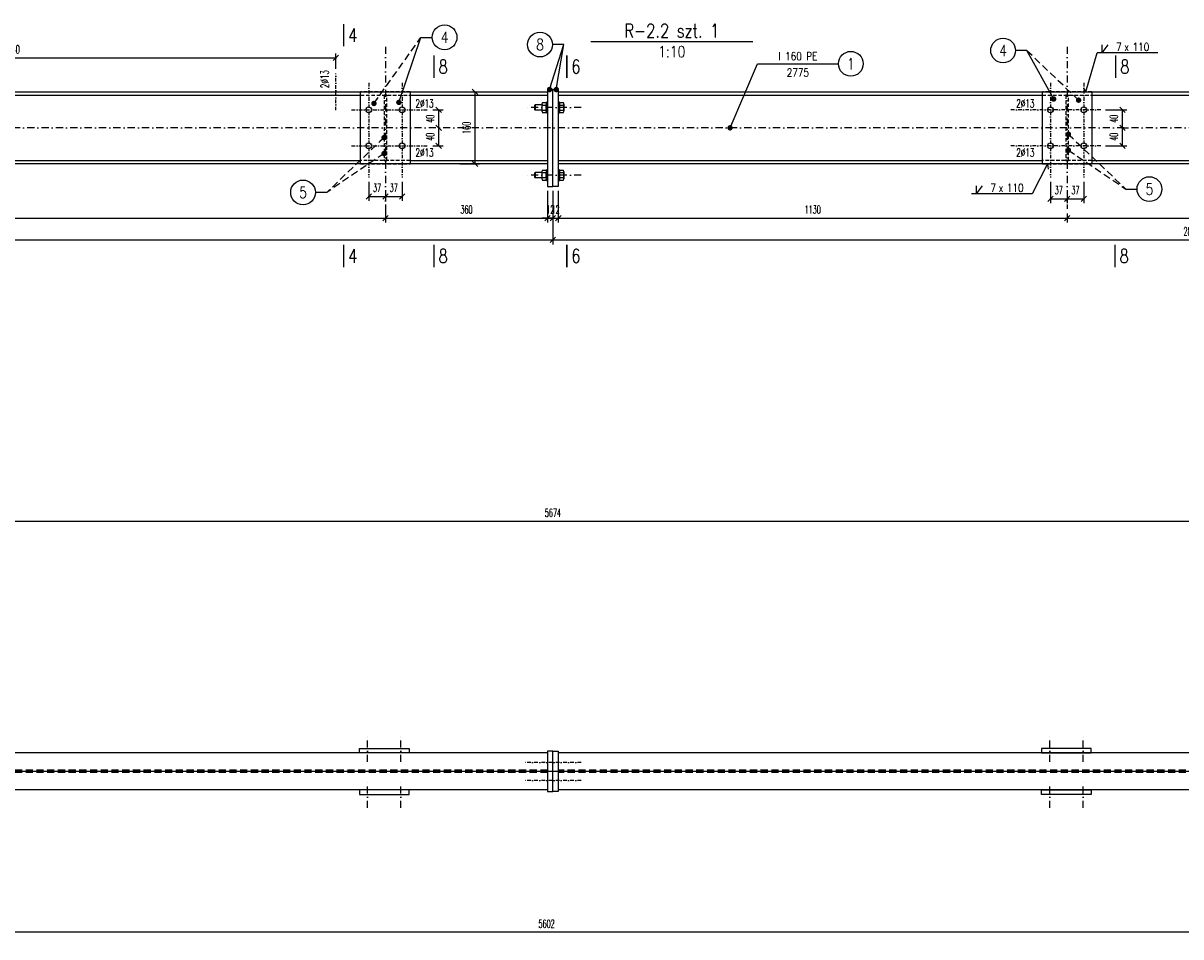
# Model space of a CAD drawing. Header units: millimetres. Extents: x -228255 to 14536, y -140109 to 119945.
# Tile 32 of 123: x -191910 to -189339, y 58264 to 60292. Entities that reach past the tile are written whole.
import ezdxf
from ezdxf.enums import TextEntityAlignment as Align

# ---------------------------------------------------------------- set-up
doc = ezdxf.new("R2010")
doc.units = ezdxf.units.MM
doc.header["$LTSCALE"] = 2.5
for name, pattern in [('DASHDOT', [25.4, 12.7, -6.35, 0, -6.35]), ('DASHDOT2', [12.7, 6.35, -3.175, 0, -3.175]), ('DASHED', [19.05, 12.7, -6.35]), ('DASHED2', [9.525, 6.35, -3.175])]:
    doc.linetypes.add(name, pattern=pattern)
for name, color, linetype in [('Gruba', 6, 'Continuous'), ('Laczniki', 30, 'Continuous'), ('Opisy_stal', 7, 'Continuous'), ('Osie', 134, 'DASHDOT'), ('Osie_laczniki', 157, 'DASHDOT2'), ('stal', 4, 'Continuous'), ('Stal_nw', 181, 'DASHED2'), ('Tekst', 31, 'Continuous'), ('Wymiary', 86, 'Continuous')]:
    doc.layers.add(name, color=color, linetype=linetype)
doc.styles.get("Standard").update_dxf_attribs({"font": 'romans.shx', "width": 0.65})
doc.styles.add('style1', font='romand.shx', dxfattribs={"width": 0.8})
doc.styles.add('style3', font='romans.shx', dxfattribs={"width": 0.5})
doc.dimstyles.new('Skala_10', dxfattribs={"dimtxt": 18, "dimasz": 12, "dimexe": 10, "dimexo": 10, "dimgap": 10, "dimtad": 1, "dimdec": 0, "dimdsep": 46, "dimtxsty": 'style3', "dimblk": 'OBLIQUE', "dimcen": 0, "dimdle": 1, "dimclrd": 256, "dimclre": 256, "dimclrt": 31, "dimadec": 1, "dimazin": 0, "dimtfac": 1, "dimtdec": 0, "dimtix": 1, "dimtmove": 2, "dimatfit": 0, "dimldrblk": 'DOT', "dimfxl": 1, "dimtolj": 1, "dimtzin": 0, "dimlwd": -1, "dimlwe": -1, "dimarcsym": 0})
doc.dimstyles.new('Skala_10$7', dxfattribs={"dimscale": 0, "dimtxt": 18, "dimasz": 12, "dimexe": 10, "dimexo": 15, "dimgap": 5, "dimtad": 1, "dimdec": 0, "dimrnd": 0.5, "dimzin": 9, "dimdsep": 46, "dimtxsty": 'Standard', "dimblk1": 'OBLIQUE', "dimblk2": 'OBLIQUE', "dimsah": 1, "dimcen": 10, "dimdle": 10, "dimclrt": 31, "dimadec": 0, "dimazin": 0, "dimtfac": 1, "dimtdec": 0, "dimtmove": 2, "dimatfit": 3, "dimldrblk": 'DOT', "dimfxl": 1, "dimtolj": 1, "dimtzin": 9, "dimarcsym": 0})

# ---------------------------------------------------------------- blocks, each defined once
blk = doc.blocks.new('_Oblique')
at = {"color": 0, "linetype": 'ByBlock', "lineweight": -2}
blk.add_line((-0.5, -0.5), (0.5, 0.5), dxfattribs=at)
blk = doc.blocks.new('*D668')
at = {"ltscale": 0.5, "transparency": 16777216}
for p, q in [((-187946.6, 58580.2), (-187946.6, 58263.9)), ((-193548.6, 58571.2), (-193548.6, 58263.9)), ((-187945.6, 58273.9), (-193549.6, 58273.9))]:
    blk.add_line(p, q, dxfattribs=at)
at = {"layer": 'Defpoints', "color": 0, "ltscale": 0.5, "transparency": 16777216}
for p in [(-193548.6, 58581.2), (-187946.6, 58590.2), (-193548.6, 58273.9)]:
    blk.add_point(p, dxfattribs=at)
at = {"ltscale": 0.5, "transparency": 16777216, "xscale": 12, "yscale": 12, "zscale": 12, "rotation": 180}
blk.add_blockref('_Oblique', (-193548.6, 58273.9), dxfattribs=at)
at = {"ltscale": 0.5, "transparency": 16777216, "xscale": 12, "yscale": 12, "zscale": 12}
blk.add_blockref('_Oblique', (-187946.6, 58273.9), dxfattribs=at)
at = {"color": 31, "ltscale": 0.5, "transparency": 16777216, "insert": (-190747.6, 58292.9), "char_height": 18, "attachment_point": 5, "style": 'style3'}
blk.add_mtext('\\A1;5602', dxfattribs=at)
blk = doc.blocks.new('_Dot')
at = {"color": 0, "linetype": 'ByBlock', "lineweight": -2}
blk.add_line((-0.5, 0), (-1, 0), dxfattribs=at)
at = {"color": 0, "linetype": 'ByBlock', "const_width": 0.5}
blk.add_lwpolyline([(-0.25, 0, 1), (0.25, 0, 1)], format="xyb", close=True, dxfattribs=at)
blk = doc.blocks.new('nakretkaM12')
at = {"ltscale": 0.2}
for p, q in [((-10, 8.2), (-10, 5.5)), ((-10, 5.5), (-10, -5.5)), ((-9, 11), (-1, 11)), ((-9, 5.5), (-1, 5.5)), ((0, 8.2), (0, 5.5)), ((0, 5.5), (0, -5.5)), ((-10, -5.5), (-10, -8.2)), ((-9, -5.5), (-1, -5.5)), ((-9, -11), (-1, -11)), ((0, -5.5), (0, -8.2))]:
    blk.add_line(p, q, dxfattribs=at)
for centre, radius, start, end in [((-5.7, 8.2), 4.26, 139.932, 220.068), ((5.5, 0), 15.5, 159.3345, 200.6655), ((-4.3, 8.2), 4.26, 319.932, 40.068), ((-15.5, 0), 15.5, 339.3345, 20.6655), ((-5.7, -8.2), 4.26, 139.932, 220.068), ((-4.3, -8.2), 4.26, 319.932, 40.068)]:
    blk.add_arc(centre, radius, start, end, dxfattribs=at)
blk = doc.blocks.new('*D1143')
at = {"layer": 'Defpoints', "color": 0, "ltscale": 0.5, "transparency": 16777216}
for p in [(-193570.6, 59272.6), (-187896.6, 59272.6), (-187896.6, 59186.4)]:
    blk.add_point(p, dxfattribs=at)
at = {"layer": 'Wymiary', "ltscale": 0.5, "transparency": 16777216}
for p, q in [((-193570.6, 59262.6), (-193570.6, 59176.4)), ((-187896.6, 59262.6), (-187896.6, 59176.4)), ((-193571.6, 59186.4), (-187895.6, 59186.4))]:
    blk.add_line(p, q, dxfattribs=at)
at = {"layer": 'Wymiary', "ltscale": 0.5, "transparency": 16777216, "xscale": 12, "yscale": 12, "zscale": 12, "rotation": 180}
blk.add_blockref('_Oblique', (-193570.6, 59186.4), dxfattribs=at)
at = {"layer": 'Wymiary', "ltscale": 0.5, "transparency": 16777216, "xscale": 12, "yscale": 12, "zscale": 12}
blk.add_blockref('_Oblique', (-187896.6, 59186.4), dxfattribs=at)
at = {"layer": 'Wymiary', "color": 31, "ltscale": 0.5, "transparency": 16777216, "insert": (-190733.6, 59205.4), "char_height": 18, "attachment_point": 5, "style": 'style3'}
blk.add_mtext('\\A1;5674', dxfattribs=at)
blk = doc.blocks.new('*D1145')
at = {"layer": 'Defpoints', "color": 0, "ltscale": 0.5, "transparency": 16777216}
for p in [(-193520.6, 59890.8), (-191105.6, 59890.9), (-191105.6, 59859.6)]:
    blk.add_point(p, dxfattribs=at)
at = {"layer": 'Wymiary', "ltscale": 0.5, "transparency": 16777216}
for p, q in [((-193521.6, 59859.6), (-191104.6, 59859.6)), ((-193520.6, 59880.8), (-193520.6, 59849.6)), ((-191105.6, 59880.9), (-191105.6, 59849.6))]:
    blk.add_line(p, q, dxfattribs=at)
at = {"layer": 'Wymiary', "ltscale": 0.5, "transparency": 16777216, "xscale": 12, "yscale": 12, "zscale": 12, "rotation": 180}
blk.add_blockref('_Oblique', (-193520.6, 59859.6), dxfattribs=at)
at = {"layer": 'Wymiary', "ltscale": 0.5, "transparency": 16777216, "xscale": 12, "yscale": 12, "zscale": 12}
blk.add_blockref('_Oblique', (-191105.6, 59859.6), dxfattribs=at)
at = {"layer": 'Wymiary', "color": 31, "ltscale": 0.5, "transparency": 16777216, "insert": (-192313.1, 59878.6), "char_height": 18, "attachment_point": 5, "style": 'style3'}
blk.add_mtext('\\A1;2415', dxfattribs=at)
blk = doc.blocks.new('*D1146')
at = {"layer": 'Defpoints', "color": 0, "ltscale": 0.5, "transparency": 16777216}
for p in [(-190721.6, 59930.1), (-189591.6, 59880.1), (-189591.6, 59859.6)]:
    blk.add_point(p, dxfattribs=at)
at = {"layer": 'Wymiary', "ltscale": 0.5, "transparency": 16777216}
for p, q in [((-190721.6, 59920.1), (-190721.6, 59849.6)), ((-190722.6, 59859.6), (-189590.6, 59859.6)), ((-189591.6, 59870.1), (-189591.6, 59849.6))]:
    blk.add_line(p, q, dxfattribs=at)
at = {"layer": 'Wymiary', "ltscale": 0.5, "transparency": 16777216, "xscale": 12, "yscale": 12, "zscale": 12, "rotation": 180}
blk.add_blockref('_Oblique', (-190721.6, 59859.6), dxfattribs=at)
at = {"layer": 'Wymiary', "ltscale": 0.5, "transparency": 16777216, "xscale": 12, "yscale": 12, "zscale": 12}
blk.add_blockref('_Oblique', (-189591.6, 59859.6), dxfattribs=at)
at = {"layer": 'Wymiary', "color": 31, "ltscale": 0.5, "transparency": 16777216, "insert": (-190156.6, 59878.6), "char_height": 18, "attachment_point": 5, "style": 'style3'}
blk.add_mtext('\\A1;1130', dxfattribs=at)
blk = doc.blocks.new('*D1147')
at = {"layer": 'Defpoints', "color": 0, "ltscale": 0.5, "transparency": 16777216}
for p in [(-189591.6, 59880.1), (-187946.6, 59880.1), (-187946.6, 59859.6)]:
    blk.add_point(p, dxfattribs=at)
at = {"layer": 'Wymiary', "ltscale": 0.5, "transparency": 16777216}
for p, q in [((-189592.6, 59859.6), (-187945.6, 59859.6)), ((-189591.6, 59870.1), (-189591.6, 59849.6)), ((-187946.6, 59870.1), (-187946.6, 59849.6))]:
    blk.add_line(p, q, dxfattribs=at)
at = {"layer": 'Wymiary', "ltscale": 0.5, "transparency": 16777216, "xscale": 12, "yscale": 12, "zscale": 12, "rotation": 180}
blk.add_blockref('_Oblique', (-189591.6, 59859.6), dxfattribs=at)
at = {"layer": 'Wymiary', "ltscale": 0.5, "transparency": 16777216, "xscale": 12, "yscale": 12, "zscale": 12}
blk.add_blockref('_Oblique', (-187946.6, 59859.6), dxfattribs=at)
at = {"layer": 'Wymiary', "color": 31, "ltscale": 0.5, "transparency": 16777216, "insert": (-188769.1, 59878.6), "char_height": 18, "attachment_point": 5, "style": 'style3'}
blk.add_mtext('\\A1;1645', dxfattribs=at)
blk = doc.blocks.new('*D1150')
at = {"layer": 'Defpoints', "color": 0, "ltscale": 0.5, "transparency": 16777216}
for p in [(-191142.6, 59950.1), (-191105.6, 59921.7), (-191105.6, 59907.7)]:
    blk.add_point(p, dxfattribs=at)
at = {"layer": 'Wymiary', "ltscale": 0.5, "transparency": 16777216}
for p, q in [((-191142.6, 59940.1), (-191142.6, 59897.7)), ((-191105.6, 59911.7), (-191105.6, 59897.7)), ((-191143.6, 59907.7), (-191104.6, 59907.7))]:
    blk.add_line(p, q, dxfattribs=at)
at = {"layer": 'Wymiary', "ltscale": 0.5, "transparency": 16777216, "xscale": 12, "yscale": 12, "zscale": 12, "rotation": 180}
blk.add_blockref('_Oblique', (-191142.6, 59907.7), dxfattribs=at)
at = {"layer": 'Wymiary', "ltscale": 0.5, "transparency": 16777216, "xscale": 12, "yscale": 12, "zscale": 12}
blk.add_blockref('_Oblique', (-191105.6, 59907.7), dxfattribs=at)
at = {"layer": 'Wymiary', "color": 31, "ltscale": 0.5, "transparency": 16777216, "insert": (-191124.1, 59926.7), "char_height": 18, "attachment_point": 5, "style": 'style3'}
blk.add_mtext('\\A1;37', dxfattribs=at)
blk = doc.blocks.new('*D1151')
at = {"layer": 'Defpoints', "color": 0, "ltscale": 0.5, "transparency": 16777216}
for p in [(-191068.6, 59950.1), (-191105.6, 59921.7), (-191068.6, 59907.7)]:
    blk.add_point(p, dxfattribs=at)
at = {"layer": 'Wymiary', "ltscale": 0.5, "transparency": 16777216}
for p, q in [((-191068.6, 59940.1), (-191068.6, 59897.7)), ((-191105.6, 59911.7), (-191105.6, 59897.7)), ((-191106.6, 59907.7), (-191067.6, 59907.7))]:
    blk.add_line(p, q, dxfattribs=at)
at = {"layer": 'Wymiary', "ltscale": 0.5, "transparency": 16777216, "xscale": 12, "yscale": 12, "zscale": 12, "rotation": 180}
blk.add_blockref('_Oblique', (-191105.6, 59907.7), dxfattribs=at)
at = {"layer": 'Wymiary', "ltscale": 0.5, "transparency": 16777216, "xscale": 12, "yscale": 12, "zscale": 12}
blk.add_blockref('_Oblique', (-191068.6, 59907.7), dxfattribs=at)
at = {"layer": 'Wymiary', "color": 31, "ltscale": 0.5, "transparency": 16777216, "insert": (-191087.1, 59926.7), "char_height": 18, "attachment_point": 5, "style": 'style3'}
blk.add_mtext('\\A1;37', dxfattribs=at)
blk = doc.blocks.new('*D1152')
at = {"layer": 'Defpoints', "color": 0, "ltscale": 0.5, "transparency": 16777216}
for p in [(-189628.6, 59950.1), (-189591.6, 59918.9), (-189591.6, 59902.7)]:
    blk.add_point(p, dxfattribs=at)
at = {"layer": 'Wymiary', "ltscale": 0.5, "transparency": 16777216}
for p, q in [((-189628.6, 59940.1), (-189628.6, 59892.7)), ((-189629.6, 59902.7), (-189590.6, 59902.7)), ((-189591.6, 59908.9), (-189591.6, 59892.7))]:
    blk.add_line(p, q, dxfattribs=at)
at = {"layer": 'Wymiary', "ltscale": 0.5, "transparency": 16777216, "xscale": 12, "yscale": 12, "zscale": 12, "rotation": 180}
blk.add_blockref('_Oblique', (-189628.6, 59902.7), dxfattribs=at)
at = {"layer": 'Wymiary', "ltscale": 0.5, "transparency": 16777216, "xscale": 12, "yscale": 12, "zscale": 12}
blk.add_blockref('_Oblique', (-189591.6, 59902.7), dxfattribs=at)
at = {"layer": 'Wymiary', "color": 31, "ltscale": 0.5, "transparency": 16777216, "insert": (-189610.1, 59921.7), "char_height": 18, "attachment_point": 5, "style": 'style3'}
blk.add_mtext('\\A1;37', dxfattribs=at)
blk = doc.blocks.new('*D1153')
at = {"layer": 'Defpoints', "color": 0, "ltscale": 0.5, "transparency": 16777216}
for p in [(-189554.6, 59950.1), (-189591.6, 59918.9), (-189554.6, 59902.7)]:
    blk.add_point(p, dxfattribs=at)
at = {"layer": 'Wymiary', "ltscale": 0.5, "transparency": 16777216}
for p, q in [((-189554.6, 59940.1), (-189554.6, 59892.7)), ((-189592.6, 59902.7), (-189553.6, 59902.7)), ((-189591.6, 59908.9), (-189591.6, 59892.7))]:
    blk.add_line(p, q, dxfattribs=at)
at = {"layer": 'Wymiary', "ltscale": 0.5, "transparency": 16777216, "xscale": 12, "yscale": 12, "zscale": 12, "rotation": 180}
blk.add_blockref('_Oblique', (-189591.6, 59902.7), dxfattribs=at)
at = {"layer": 'Wymiary', "ltscale": 0.5, "transparency": 16777216, "xscale": 12, "yscale": 12, "zscale": 12}
blk.add_blockref('_Oblique', (-189554.6, 59902.7), dxfattribs=at)
at = {"layer": 'Wymiary', "color": 31, "ltscale": 0.5, "transparency": 16777216, "insert": (-189573.1, 59921.7), "char_height": 18, "attachment_point": 5, "style": 'style3'}
blk.add_mtext('\\A1;37', dxfattribs=at)
blk = doc.blocks.new('*D1154')
at = {"layer": 'Defpoints', "color": 0, "ltscale": 0.5, "transparency": 16777216}
for p in [(-190987.3, 60060.1), (-190987.3, 60060.1), (-191010.6, 60020.1)]:
    blk.add_point(p, dxfattribs=at)
at = {"layer": 'Wymiary', "ltscale": 0.5, "transparency": 16777216}
for p, q in [((-190987.3, 60019.1), (-190987.3, 60061.1)), ((-191000.6, 60020.1), (-190977.3, 60020.1))]:
    blk.add_line(p, q, dxfattribs=at)
at = {"layer": 'Wymiary', "ltscale": 0.5, "transparency": 16777216, "xscale": 12, "yscale": 12, "zscale": 12}
for p, rotation in [((-190987.3, 60060.1), 90), ((-190987.3, 60020.1), 270)]:
    blk.add_blockref('_Oblique', p, dxfattribs=dict(at, rotation=rotation))
at = {"layer": 'Wymiary', "color": 31, "ltscale": 0.5, "transparency": 16777216, "insert": (-191006.3, 60040.1), "char_height": 18, "attachment_point": 5, "rotation": 90, "style": 'style3'}
blk.add_mtext('\\A1;40', dxfattribs=at)
blk = doc.blocks.new('*D1155')
at = {"layer": 'Defpoints', "color": 0, "ltscale": 0.5, "transparency": 16777216}
for p in [(-191010.6, 60100.1), (-190987.3, 60100.1), (-190987.3, 60060.1)]:
    blk.add_point(p, dxfattribs=at)
at = {"layer": 'Wymiary', "ltscale": 0.5, "transparency": 16777216}
for p, q in [((-191000.6, 60100.1), (-190977.3, 60100.1)), ((-190987.3, 60059.1), (-190987.3, 60101.1))]:
    blk.add_line(p, q, dxfattribs=at)
at = {"layer": 'Wymiary', "ltscale": 0.5, "transparency": 16777216, "xscale": 12, "yscale": 12, "zscale": 12}
for p, rotation in [((-190987.3, 60100.1), 90), ((-190987.3, 60060.1), 270)]:
    blk.add_blockref('_Oblique', p, dxfattribs=dict(at, rotation=rotation))
at = {"layer": 'Wymiary', "color": 31, "ltscale": 0.5, "transparency": 16777216, "insert": (-191006.3, 60080.1), "char_height": 18, "attachment_point": 5, "rotation": 90, "style": 'style3'}
blk.add_mtext('\\A1;40', dxfattribs=at)
blk = doc.blocks.new('*D1156')
at = {"layer": 'Defpoints', "color": 0, "ltscale": 0.5, "transparency": 16777216}
for p in [(-189475.3, 60060.1), (-189468.6, 60060.1), (-189516.6, 60020.1)]:
    blk.add_point(p, dxfattribs=at)
at = {"layer": 'Wymiary', "ltscale": 0.5, "transparency": 16777216}
for p, q in [((-189468.6, 60019.1), (-189468.6, 60061.1)), ((-189465.3, 60060.1), (-189458.6, 60060.1)), ((-189506.6, 60020.1), (-189458.6, 60020.1))]:
    blk.add_line(p, q, dxfattribs=at)
at = {"layer": 'Wymiary', "ltscale": 0.5, "transparency": 16777216, "xscale": 12, "yscale": 12, "zscale": 12}
for p, rotation in [((-189468.6, 60060.1), 90), ((-189468.6, 60020.1), 270)]:
    blk.add_blockref('_Oblique', p, dxfattribs=dict(at, rotation=rotation))
at = {"layer": 'Wymiary', "color": 31, "ltscale": 0.5, "transparency": 16777216, "insert": (-189487.6, 60040.1), "char_height": 18, "attachment_point": 5, "rotation": 90, "style": 'style3'}
blk.add_mtext('\\A1;40', dxfattribs=at)
blk = doc.blocks.new('*D1157')
at = {"layer": 'Defpoints', "color": 0, "ltscale": 0.5, "transparency": 16777216}
for p in [(-189516.6, 60100.1), (-189468.6, 60100.1), (-189475.3, 60060.1)]:
    blk.add_point(p, dxfattribs=at)
at = {"layer": 'Wymiary', "ltscale": 0.5, "transparency": 16777216}
for p, q in [((-189506.6, 60100.1), (-189458.6, 60100.1)), ((-189468.6, 60059.1), (-189468.6, 60101.1)), ((-189465.3, 60060.1), (-189458.6, 60060.1))]:
    blk.add_line(p, q, dxfattribs=at)
at = {"layer": 'Wymiary', "ltscale": 0.5, "transparency": 16777216, "xscale": 12, "yscale": 12, "zscale": 12}
for p, rotation in [((-189468.6, 60100.1), 90), ((-189468.6, 60060.1), 270)]:
    blk.add_blockref('_Oblique', p, dxfattribs=dict(at, rotation=rotation))
at = {"layer": 'Wymiary', "color": 31, "ltscale": 0.5, "transparency": 16777216, "insert": (-189487.6, 60080.1), "char_height": 18, "attachment_point": 5, "rotation": 90, "style": 'style3'}
blk.add_mtext('\\A1;40', dxfattribs=at)
blk = doc.blocks.new('*D1158')
at = {"layer": 'Defpoints', "color": 0, "ltscale": 0.5, "transparency": 16777216}
for p in [(-190950.6, 60140.1), (-190906.6, 60140.1), (-190950.6, 59980.1)]:
    blk.add_point(p, dxfattribs=at)
at = {"layer": 'Wymiary', "ltscale": 0.5, "transparency": 16777216}
for p, q in [((-190906.6, 59979.1), (-190906.6, 60141.1)), ((-190940.6, 60140.1), (-190896.6, 60140.1)), ((-190940.6, 59980.1), (-190896.6, 59980.1))]:
    blk.add_line(p, q, dxfattribs=at)
at = {"layer": 'Wymiary', "ltscale": 0.5, "transparency": 16777216, "xscale": 12, "yscale": 12, "zscale": 12}
for p, rotation in [((-190906.6, 60140.1), 90), ((-190906.6, 59980.1), 270)]:
    blk.add_blockref('_Oblique', p, dxfattribs=dict(at, rotation=rotation))
at = {"layer": 'Wymiary', "color": 31, "ltscale": 0.5, "transparency": 16777216, "insert": (-190925.6, 60060.1), "char_height": 18, "attachment_point": 5, "rotation": 90, "style": 'style3'}
blk.add_mtext('\\A1;160', dxfattribs=at)
blk = doc.blocks.new('pol_V_lewa')
at = {"color": 7}
for p, q in [((0, 0), (-135, 0)), ((-124, 0), (-110.5, 18)), ((-124, 0), (-124, 18))]:
    blk.add_line(p, q, dxfattribs=at)
at = {"color": 31, "width": 0.8}
blk.add_text('x', height=18, dxfattribs=at).set_placement((-74.9, 4.5))
blk.add_attdef('22', text='', height=18, dxfattribs=at).set_placement((-80.5, 4.5), align=Align.RIGHT)
blk.add_attdef('9999', (-56.2, 4.5), '', height=18, dxfattribs=at)
blk = doc.blocks.new('pol_V_prawa')
at = {"color": 7}
for p, q in [((135, 0), (0, 0)), ((11, 0), (24.5, 18)), ((11, 0), (11, 18))]:
    blk.add_line(p, q, dxfattribs=at)
at = {"color": 31, "width": 0.8}
blk.add_text('x', height=18, dxfattribs=at).set_placement((60.1, 4.5))
blk.add_attdef('22', text='', height=18, dxfattribs=at).set_placement((54.5, 4.5), align=Align.RIGHT)
blk.add_attdef('9999', (78.8, 4.5), '', height=18, dxfattribs=at)
blk = doc.blocks.new('Op_el_prawy')
at = {"color": 7}
blk.add_line((0, 0), (180, 0), dxfattribs=at)
blk.add_circle((207.5, 0), 27.5, dxfattribs=at)
at = {"color": 31, "width": 0.8}
for tag, p in [('ZK_120X120X5', (90, 7.803)), ('1000', (90, -28.62))]:
    blk.add_attdef(tag, text='', height=18, dxfattribs=at).set_placement(p, align=Align.CENTER)
blk.add_attdef('22', text='', height=25, dxfattribs=at).set_placement((207.5, 0), align=Align.MIDDLE)
blk = doc.blocks.new('*D1165')
at = {"layer": 'Defpoints', "color": 0, "ltscale": 0.5, "transparency": 16777216}
for p in [(-190745.6, 59930.1), (-190733.6, 59930.1), (-190733.6, 59859.6)]:
    blk.add_point(p, dxfattribs=at)
at = {"layer": 'Wymiary', "ltscale": 0.5, "transparency": 16777216}
for p, q in [((-190745.6, 59920.1), (-190745.6, 59849.6)), ((-190733.6, 59920.1), (-190733.6, 59849.6)), ((-190745.6, 59859.6), (-190757.6, 59859.6)), ((-190745.6, 59859.6), (-190733.6, 59859.6)), ((-190733.6, 59859.6), (-190721.6, 59859.6))]:
    blk.add_line(p, q, dxfattribs=at)
at = {"layer": 'Wymiary', "ltscale": 0.5, "transparency": 16777216, "xscale": 12, "yscale": 12, "zscale": 12}
blk.add_blockref('_Oblique', (-190745.6, 59859.6), dxfattribs=at)
at = {"layer": 'Wymiary', "ltscale": 0.5, "transparency": 16777216, "xscale": 12, "yscale": 12, "zscale": 12, "rotation": 180}
blk.add_blockref('_Oblique', (-190733.6, 59859.6), dxfattribs=at)
at = {"layer": 'Wymiary', "color": 31, "ltscale": 0.5, "transparency": 16777216, "insert": (-190739.6, 59878.6), "char_height": 18, "attachment_point": 5, "style": 'style3'}
blk.add_mtext('\\A1;12', dxfattribs=at)
blk = doc.blocks.new('*D1166')
at = {"layer": 'Defpoints', "color": 0, "ltscale": 0.5, "transparency": 16777216}
for p in [(-190733.6, 59930.1), (-190721.6, 59930.1), (-190721.6, 59859.6)]:
    blk.add_point(p, dxfattribs=at)
at = {"layer": 'Wymiary', "ltscale": 0.5, "transparency": 16777216}
for p, q in [((-190733.6, 59920.1), (-190733.6, 59849.6)), ((-190721.6, 59920.1), (-190721.6, 59849.6)), ((-190733.6, 59859.6), (-190745.6, 59859.6)), ((-190733.6, 59859.6), (-190721.6, 59859.6)), ((-190721.6, 59859.6), (-190709.6, 59859.6))]:
    blk.add_line(p, q, dxfattribs=at)
at = {"layer": 'Wymiary', "ltscale": 0.5, "transparency": 16777216, "xscale": 12, "yscale": 12, "zscale": 12}
blk.add_blockref('_Oblique', (-190733.6, 59859.6), dxfattribs=at)
at = {"layer": 'Wymiary', "ltscale": 0.5, "transparency": 16777216, "xscale": 12, "yscale": 12, "zscale": 12, "rotation": 180}
blk.add_blockref('_Oblique', (-190721.6, 59859.6), dxfattribs=at)
at = {"layer": 'Wymiary', "color": 31, "ltscale": 0.5, "transparency": 16777216, "insert": (-190727.6, 59878.6), "char_height": 18, "attachment_point": 5, "style": 'style3'}
blk.add_mtext('\\A1;12', dxfattribs=at)
blk = doc.blocks.new('*D1168')
at = {"layer": 'Defpoints', "color": 0, "ltscale": 0.5, "transparency": 16777216}
for p in [(-190733.6, 59930.1), (-193570.6, 59831.7), (-190733.6, 59811.3)]:
    blk.add_point(p, dxfattribs=at)
at = {"layer": 'Wymiary', "ltscale": 0.5, "transparency": 16777216}
for p, q in [((-190733.6, 59920.1), (-190733.6, 59801.3)), ((-193571.6, 59811.3), (-190732.6, 59811.3)), ((-193570.6, 59821.7), (-193570.6, 59801.3))]:
    blk.add_line(p, q, dxfattribs=at)
at = {"layer": 'Wymiary', "ltscale": 0.5, "transparency": 16777216, "xscale": 12, "yscale": 12, "zscale": 12, "rotation": 180}
blk.add_blockref('_Oblique', (-193570.6, 59811.3), dxfattribs=at)
at = {"layer": 'Wymiary', "ltscale": 0.5, "transparency": 16777216, "xscale": 12, "yscale": 12, "zscale": 12}
blk.add_blockref('_Oblique', (-190733.6, 59811.3), dxfattribs=at)
at = {"layer": 'Wymiary', "color": 31, "ltscale": 0.5, "transparency": 16777216, "insert": (-192152.1, 59830.3), "char_height": 18, "attachment_point": 5, "style": 'style3'}
blk.add_mtext('\\A1;2837', dxfattribs=at)
blk = doc.blocks.new('*D1169')
at = {"layer": 'Defpoints', "color": 0, "ltscale": 0.5, "transparency": 16777216}
for p in [(-190733.6, 59930.1), (-187896.6, 59826.8), (-187896.6, 59811.3)]:
    blk.add_point(p, dxfattribs=at)
at = {"layer": 'Wymiary', "ltscale": 0.5, "transparency": 16777216}
for p, q in [((-190733.6, 59920.1), (-190733.6, 59801.3)), ((-190734.6, 59811.3), (-187895.6, 59811.3)), ((-187896.6, 59816.8), (-187896.6, 59801.3))]:
    blk.add_line(p, q, dxfattribs=at)
at = {"layer": 'Wymiary', "ltscale": 0.5, "transparency": 16777216, "xscale": 12, "yscale": 12, "zscale": 12, "rotation": 180}
blk.add_blockref('_Oblique', (-190733.6, 59811.3), dxfattribs=at)
at = {"layer": 'Wymiary', "ltscale": 0.5, "transparency": 16777216, "xscale": 12, "yscale": 12, "zscale": 12}
blk.add_blockref('_Oblique', (-187896.6, 59811.3), dxfattribs=at)
at = {"layer": 'Wymiary', "color": 31, "ltscale": 0.5, "transparency": 16777216, "insert": (-189315.1, 59830.3), "char_height": 18, "attachment_point": 5, "style": 'style3'}
blk.add_mtext('\\A1;2837', dxfattribs=at)
blk = doc.blocks.new('*D1171')
at = {"layer": 'Defpoints', "color": 0, "ltscale": 0.5, "transparency": 16777216}
for p in [(-190745.6, 59930.1), (-191105.6, 59890.9), (-190745.6, 59859.6)]:
    blk.add_point(p, dxfattribs=at)
at = {"layer": 'Wymiary', "ltscale": 0.5, "transparency": 16777216}
for p, q in [((-190745.6, 59920.1), (-190745.6, 59849.6)), ((-191106.6, 59859.6), (-190744.6, 59859.6)), ((-191105.6, 59880.9), (-191105.6, 59849.6))]:
    blk.add_line(p, q, dxfattribs=at)
at = {"layer": 'Wymiary', "ltscale": 0.5, "transparency": 16777216, "xscale": 12, "yscale": 12, "zscale": 12, "rotation": 180}
blk.add_blockref('_Oblique', (-191105.6, 59859.6), dxfattribs=at)
at = {"layer": 'Wymiary', "ltscale": 0.5, "transparency": 16777216, "xscale": 12, "yscale": 12, "zscale": 12}
blk.add_blockref('_Oblique', (-190745.6, 59859.6), dxfattribs=at)
at = {"layer": 'Wymiary', "color": 31, "ltscale": 0.5, "transparency": 16777216, "insert": (-190925.6, 59878.6), "char_height": 18, "attachment_point": 5, "style": 'style3'}
blk.add_mtext('\\A1;360', dxfattribs=at)
blk = doc.blocks.new('*D1173')
at = {"layer": 'Defpoints', "color": 0, "ltscale": 0.5, "transparency": 16777216}
for p in [(-191215.6, 60215.3), (-192655.6, 60181.1), (-191215.6, 60181.1)]:
    blk.add_point(p, dxfattribs=at)
at = {"layer": 'Wymiary', "ltscale": 0.5, "transparency": 16777216}
for p, q in [((-192655.6, 60191.1), (-192655.6, 60225.3)), ((-191215.6, 60191.1), (-191215.6, 60225.3)), ((-192656.6, 60215.3), (-191214.6, 60215.3))]:
    blk.add_line(p, q, dxfattribs=at)
at = {"layer": 'Wymiary', "ltscale": 0.5, "transparency": 16777216, "xscale": 12, "yscale": 12, "zscale": 12, "rotation": 180}
blk.add_blockref('_Oblique', (-192655.6, 60215.3), dxfattribs=at)
at = {"layer": 'Wymiary', "ltscale": 0.5, "transparency": 16777216, "xscale": 12, "yscale": 12, "zscale": 12}
blk.add_blockref('_Oblique', (-191215.6, 60215.3), dxfattribs=at)
at = {"layer": 'Wymiary', "color": 31, "ltscale": 0.5, "transparency": 16777216, "insert": (-191935.6, 60234.3), "char_height": 18, "attachment_point": 5, "style": 'style3'}
blk.add_mtext('\\A1;1440', dxfattribs=at)
blk = doc.blocks.new('Elem_lewy')
at = {"color": 7}
blk.add_line((0, 0), (-25, 0), dxfattribs=at)
blk.add_circle((-52.5, 0), 27.5, dxfattribs=at)
at = {"color": 31, "width": 0.8}
blk.add_attdef('22', text='', height=25, dxfattribs=at).set_placement((-52.5, 0), align=Align.MIDDLE)
blk = doc.blocks.new('Elem_prawy')
at = {"color": 7}
blk.add_line((0, 0), (25, 0), dxfattribs=at)
blk.add_circle((52.5, 0), 27.5, dxfattribs=at)
at = {"color": 31, "width": 0.8}
blk.add_attdef('22', text='', height=25, dxfattribs=at).set_placement((52.5, 0), align=Align.MIDDLE)

msp = doc.modelspace()

# ---------------------------------------------------------------- linework, layer by layer
at = {"layer": 'Gruba', "const_width": 3}
for points in [[(-191198.18, 60290.99), (-191198.18, 60240.99)], [(-190649.59, 60251.75), (-190289.59, 60251.75)], [(-190997.68, 60220.99), (-190997.68, 60170.99)], [(-190702.7, 60220.99), (-190702.7, 60170.99)], [(-189483.68, 60220.99), (-189483.68, 60170.99)], [(-191198.18, 59800.6), (-191198.18, 59750.6)], [(-190997.68, 59800.6), (-190997.68, 59750.6)], [(-190702.7, 59800.6), (-190702.7, 59750.6)], [(-189485.18, 59800.6), (-189485.18, 59750.6)]]:
    msp.add_lwpolyline(points, dxfattribs=at)
at = {"layer": 'Laczniki', "ltscale": 0.5}
for p, q in [((-190774.11, 60110.06), (-190773.11, 60111.06)), ((-190774.11, 60100.06), (-190774.11, 60110.06)), ((-190774.11, 60100.06), (-190773.11, 60099.06)), ((-190758.11, 60111.06), (-190773.11, 60111.06)), ((-190773.11, 60111.06), (-190773.11, 60099.06)), ((-190758.11, 60099.06), (-190773.11, 60099.06)), ((-190774.11, 59960.06), (-190773.11, 59961.06)), ((-190758.11, 59961.06), (-190773.11, 59961.06)), ((-190773.11, 59961.06), (-190773.11, 59949.06)), ((-190774.11, 59950.06), (-190774.11, 59960.06)), ((-190774.11, 59950.06), (-190773.11, 59949.06)), ((-190758.11, 59949.06), (-190773.11, 59949.06))]:
    msp.add_line(p, q, dxfattribs=at)
for points in [[(-190748.11, 60093.06), (-190745.61, 60093.06), (-190745.61, 60117.06), (-190748.11, 60117.06)], [(-190721.61, 60093.06), (-190719.11, 60093.06), (-190719.11, 60117.06), (-190721.61, 60117.06)], [(-190748.11, 59943.06), (-190745.61, 59943.06), (-190745.61, 59967.06), (-190748.11, 59967.06)], [(-190721.61, 59943.06), (-190719.11, 59943.06), (-190719.11, 59967.06), (-190721.61, 59967.06)]]:
    msp.add_lwpolyline(points, close=True, dxfattribs=at)
at = {"layer": 'Opisy_stal', "ltscale": 0.5}
for p, q in [((-189549.73, 60140.06), (-189524.83, 60226.4)), ((-189554.4, 60146.44), (-189549.73, 60140.06)), ((-189635.2, 59980.06), (-189669.05, 59913.36)), ((-189635.2, 59980.06), (-189633.64, 59968.6))]:
    msp.add_line(p, q, dxfattribs=at)
at = {"layer": 'Osie', "ltscale": 0.5}
for p, q in [((-191105.61, 60240.06), (-191105.61, 59880.06)), ((-189591.61, 60240.06), (-189591.61, 59880.06)), ((-190670.61, 60105.06), (-190795.61, 60105.06)), ((-187744.81, 60060.06), (-193770.61, 60060.06)), ((-190670.61, 59955.06), (-190795.61, 59955.06))]:
    msp.add_line(p, q, dxfattribs=at)
at = {"layer": 'Osie', "linetype": 'ByBlock'}
msp.add_line((-187896.61, 58631.25), (-193570.61, 58631.25), dxfattribs=at)
at = {"layer": 'Osie_laczniki', "ltscale": 0.5}
for p, q in [((-191215.61, 60099.06), (-191215.61, 60181.06)), ((-191142.61, 60160.06), (-191142.61, 59950.06)), ((-191068.61, 60160.06), (-191068.61, 59950.06)), ((-189628.61, 60160.06), (-189628.61, 59950.06)), ((-189554.61, 60160.06), (-189554.61, 59950.06)), ((-191180.61, 60100.06), (-191010.61, 60100.06)), ((-189516.61, 60100.06), (-189716.61, 60100.06)), ((-191180.61, 60020.06), (-191010.61, 60020.06)), ((-189516.61, 60020.06), (-189716.61, 60020.06)), ((-190671.11, 58651.25), (-190796.11, 58651.25)), ((-190671.11, 58611.25), (-190796.11, 58611.25))]:
    msp.add_line(p, q, dxfattribs=at)
at = {"layer": 'Osie_laczniki'}
for p, q in [((-191145.11, 58652.25), (-191145.11, 58712.25)), ((-191071.11, 58652.25), (-191071.11, 58712.25)), ((-189630.11, 58652.25), (-189630.11, 58712.25)), ((-189556.11, 58652.25), (-189556.11, 58712.25)), ((-191145.11, 58550.25), (-191145.11, 58610.25)), ((-191071.11, 58550.25), (-191071.11, 58610.25)), ((-189630.11, 58550.25), (-189630.11, 58610.25)), ((-189556.11, 58550.25), (-189556.11, 58610.25))]:
    msp.add_line(p, q, dxfattribs=at)
at = {"layer": 'stal', "ltscale": 0.5}
for p, q in [((-193520.61, 60132.66), (-191160.61, 60132.66)), ((-191050.61, 60132.66), (-190745.61, 60132.66)), ((-190721.61, 60132.66), (-189646.61, 60132.66)), ((-189536.61, 60132.66), (-187946.61, 60132.66)), ((-193520.61, 59987.46), (-191160.61, 59987.46)), ((-191050.61, 59987.46), (-190745.61, 59987.46)), ((-190721.61, 59987.46), (-189646.61, 59987.46)), ((-189536.61, 59987.46), (-187946.61, 59987.46))]:
    msp.add_line(p, q, dxfattribs=at)
at = {"layer": 'stal'}
for p, q in [((-190745.61, 58672.25), (-193521.61, 58672.25)), ((-187946.61, 58672.25), (-190721.61, 58672.25)), ((-190745.61, 58590.25), (-193521.61, 58590.25)), ((-187946.61, 58590.25), (-190721.61, 58590.25))]:
    msp.add_line(p, q, dxfattribs=at)
at = {"layer": 'stal', "ltscale": 0.5}
for points in [[(-190745.61, 59930.06), (-190733.61, 59930.06), (-190733.61, 60145.06), (-190745.61, 60145.06)], [(-190721.61, 59930.06), (-190733.61, 59930.06), (-190733.61, 60145.06), (-190721.61, 60145.06)], [(-190745.61, 58586.25), (-190733.61, 58586.25), (-190733.61, 58676.25), (-190745.61, 58676.25)], [(-190721.61, 58586.25), (-190733.61, 58586.25), (-190733.61, 58676.25), (-190721.61, 58676.25)]]:
    msp.add_lwpolyline(points, close=True, dxfattribs=at)
for points in [[(-191160.61, 59980.06), (-193520.61, 59980.06), (-193520.61, 60140.06), (-191160.61, 60140.06)], [(-191050.61, 60140.06), (-190745.61, 60140.06)], [(-190721.61, 60140.06), (-189646.61, 60140.06)], [(-189536.61, 60140.06), (-187946.61, 60140.06), (-187946.61, 59980.06), (-189536.61, 59980.06)], [(-190745.61, 59980.06), (-191050.61, 59980.06)], [(-189646.61, 59980.06), (-190721.61, 59980.06)]]:
    msp.add_lwpolyline(points, dxfattribs=at)
at = {"layer": 'stal'}
for points in [[(-191160.61, 60140.06), (-191050.61, 60140.06), (-191050.61, 59980.06), (-191160.61, 59980.06)], [(-189646.61, 60140.06), (-189536.61, 60140.06), (-189536.61, 59980.06), (-189646.61, 59980.06)], [(-191163.11, 58682.25), (-191053.11, 58682.25), (-191053.11, 58672.25), (-191163.11, 58672.25)], [(-189538.11, 58682.25), (-189648.11, 58682.25), (-189648.11, 58672.25), (-189538.11, 58672.25)], [(-191163.11, 58580.25), (-191053.11, 58580.25), (-191053.11, 58590.25), (-191163.11, 58590.25)], [(-189538.11, 58580.25), (-189648.11, 58580.25), (-189648.11, 58590.25), (-189538.11, 58590.25)]]:
    msp.add_lwpolyline(points, close=True, dxfattribs=at)
for centre in [(-191142.61, 60100.06), (-191068.61, 60100.06), (-189628.61, 60100.06), (-189554.61, 60100.06), (-191142.61, 60020.06), (-191068.61, 60020.06), (-189628.61, 60020.06), (-189554.61, 60020.06)]:
    msp.add_circle(centre, 6.5, dxfattribs=at)
at = {"layer": 'Stal_nw', "ltscale": 0.5}
for p, q in [((-191050.61, 60140.06), (-191160.61, 60140.06)), ((-191160.61, 60132.66), (-191050.61, 60132.66)), ((-189536.61, 60140.06), (-189646.61, 60140.06)), ((-189646.61, 60132.66), (-189536.61, 60132.66)), ((-191050.61, 59987.46), (-191160.61, 59987.46)), ((-189536.61, 59987.46), (-189646.61, 59987.46)), ((-191160.61, 59980.06), (-191050.61, 59980.06)), ((-189646.61, 59980.06), (-189536.61, 59980.06))]:
    msp.add_line(p, q, dxfattribs=at)
at = {"layer": 'Stal_nw'}
for p, q in [((-190745.61, 58633.75), (-193521.61, 58633.75)), ((-190745.61, 58628.75), (-193521.61, 58628.75)), ((-187946.61, 58633.75), (-190721.61, 58633.75)), ((-187946.61, 58628.75), (-190721.61, 58628.75))]:
    msp.add_line(p, q, dxfattribs=at)
at = {"layer": 'Stal_nw', "ltscale": 0.5}
for points in [[(-191108.61, 59987.46), (-191102.61, 59987.46), (-191102.61, 60132.66), (-191108.61, 60132.66)], [(-189594.61, 59987.46), (-189588.61, 59987.46), (-189588.61, 60132.66), (-189594.61, 60132.66)]]:
    msp.add_lwpolyline(points, close=True, dxfattribs=at)

# ---------------------------------------------------------------- block references
at = {"layer": 'Laczniki', "ltscale": 0.5}
for p in [(-190748.11, 60105.06), (-190709.11, 60105.06), (-190748.11, 59955.06), (-190709.11, 59955.06)]:
    msp.add_blockref('nakretkaM12', p, dxfattribs=at)
at = {"layer": 'Opisy_stal', "ltscale": 0.5}
for name, p, values in [('Elem_prawy', (-191026.71, 60261.02), {'22': '4'}), ('Elem_lewy', (-190709.72, 60244.95), {'22': '8'}), ('Elem_lewy', (-189681.27, 60231.79), {'22': '4'}), ('pol_V_prawa', (-189524.83, 60226.4), {'9999': '110', '22': '7'}), ('Op_el_prawy', (-190279.46, 60202.37), {'1000': '2775', 'ZK_120X120X5': 'I 160 PE', '22': '1'}), ('Elem_lewy', (-191236.02, 59916.59), {'22': '5'}), ('pol_V_lewa', (-189669.05, 59913.36), {'22': '7', '9999': '110'}), ('Elem_prawy', (-189461.19, 59923.99), {'22': '5'})]:
    msp.add_blockref(name, p, dxfattribs=at).add_auto_attribs(values)

# ---------------------------------------------------------------- texts
at = {"layer": 'Gruba', "style": 'style1', "width": 0.8}
for s, p in [('4', (-191188.18, 60265.99)), ('8', (-190987.68, 60195.99)), ('6', (-190692.7, 60195.99)), ('8', (-189473.68, 60195.99)), ('4', (-191188.18, 59775.6)), ('8', (-190987.68, 59775.6)), ('6', (-190692.7, 59775.6)), ('8', (-189475.18, 59775.6))]:
    msp.add_text(s, height=30, dxfattribs=at).set_placement(p, align=Align.MIDDLE_LEFT)
msp.add_text('R-2.2 szt. 1', height=30, dxfattribs=at).set_placement((-190469.59, 60251.75), align=Align.BOTTOM_CENTER)
msp.add_text('1:10', height=25, dxfattribs=at).set_placement((-190469.59, 60241.75), align=Align.TOP_CENTER)
at = {"layer": 'Tekst', "ltscale": 0.5, "width": 0.65}
for rotation, p in [(90, (-191231.53, 60148.14)), (360, (-191038.77, 60105.26)), (360, (-191038.77, 59996.21))]:
    msp.add_text('2%%C13', height=18, rotation=rotation, dxfattribs=at).set_placement(p)
for p in [(-189704.41, 60105.26), (-189704.41, 59996.21)]:
    msp.add_text('2%%C13', height=18, dxfattribs=at).set_placement(p)

# ---------------------------------------------------------------- dimensions: what is measured, and where the dimension line sits
at = {"ltscale": 0.5}
dim = msp.add_linear_dim(base=(-193548.61, 58273.85), p1=(-187946.61, 58590.25), p2=(-193548.61, 58581.25), dimstyle='Skala_10', override={"dimfxl": 0}, dxfattribs=at)
dim.commit()
dim.dimension.update_dxf_attribs({"geometry": '*D668', "text_midpoint": (-190747.61, 58292.85)})
at = {"layer": 'Wymiary', "ltscale": 0.5}
for base, p1, p2, picture, middle in [((-191215.61, 60215.34), (-192655.61, 60181.06), (-191215.61, 60181.06), '*D1173', (-191935.61, 60234.34)), ((-191105.61, 59907.71), (-191142.61, 59950.06), (-191105.61, 59921.67), '*D1150', (-191124.11, 59926.71)), ((-191068.61, 59907.71), (-191105.61, 59921.67), (-191068.61, 59950.06), '*D1151', (-191087.11, 59926.71)), ((-189591.61, 59902.69), (-189628.61, 59950.06), (-189591.61, 59918.9), '*D1152', (-189610.11, 59921.69)), ((-189554.61, 59902.69), (-189591.61, 59918.9), (-189554.61, 59950.06), '*D1153', (-189573.11, 59921.69)), ((-190733.61, 59811.35), (-193570.61, 59831.68), (-190733.61, 59930.06), '*D1168', (-192152.11, 59830.35)), ((-190745.61, 59859.61), (-191105.61, 59890.87), (-190745.61, 59930.06), '*D1171', (-190925.61, 59878.61)), ((-190733.61, 59859.61), (-190745.61, 59930.06), (-190733.61, 59930.06), '*D1165', (-190739.61, 59878.61)), ((-190721.61, 59859.61), (-190733.61, 59930.06), (-190721.61, 59930.06), '*D1166', (-190727.61, 59878.61)), ((-187896.61, 59811.35), (-190733.61, 59930.06), (-187896.61, 59826.78), '*D1169', (-189315.11, 59830.35)), ((-189591.61, 59859.61), (-190721.61, 59930.06), (-189591.61, 59880.06), '*D1146', (-190156.61, 59878.61)), ((-191105.61, 59859.61), (-193520.61, 59890.8), (-191105.61, 59890.87), '*D1145', (-192313.11, 59878.61)), ((-187946.61, 59859.61), (-189591.61, 59880.06), (-187946.61, 59880.06), '*D1147', (-188769.11, 59878.61)), ((-187896.61, 59186.43), (-193570.61, 59272.56), (-187896.61, 59272.56), '*D1143', (-190733.61, 59205.43))]:
    dim = msp.add_linear_dim(base=base, p1=p1, p2=p2, dimstyle='Skala_10', dxfattribs=at)
    dim.commit()
    dim.dimension.update_dxf_attribs({"geometry": picture, "text_midpoint": middle})
for base, p1, p2, picture, middle in [((-190906.62, 60140.06), (-190950.61, 59980.06), (-190950.61, 60140.06), '*D1158', (-190925.62, 60060.06)), ((-190987.34, 60100.06), (-190987.34, 60060.06), (-191010.61, 60100.06), '*D1155', (-191006.34, 60080.06)), ((-189468.56, 60100.06), (-189475.27, 60060.06), (-189516.61, 60100.06), '*D1157', (-189487.56, 60080.06)), ((-190987.34, 60060.06), (-191010.61, 60020.06), (-190987.34, 60060.06), '*D1154', (-191006.34, 60040.06)), ((-189468.56, 60060.06), (-189516.61, 60020.06), (-189475.27, 60060.06), '*D1156', (-189487.56, 60040.06))]:
    dim = msp.add_linear_dim(base=base, p1=p1, p2=p2, angle=90, dimstyle='Skala_10', dxfattribs=at)
    dim.commit()
    dim.dimension.update_dxf_attribs({"geometry": picture, "text_midpoint": middle})

# ---------------------------------------------------------------- leaders
at = {"layer": 'Opisy_stal', "linetype": 'DASHED', "ltscale": 0.5}
for points in [[(-191131.07, 60114.15), (-191026.71, 60261.02)], [(-189566.14, 60121.55), (-189681.27, 60231.79)], [(-191108.61, 60038.42), (-191236.02, 59916.59)], [(-189588.61, 60045.82), (-189461.19, 59923.99)], [(-191108.61, 60002.96), (-191236.02, 59916.59)], [(-189588.61, 60010.36), (-189461.19, 59923.99)]]:
    msp.add_leader(points, dimstyle='Skala_10$7', override={"dimscale": 1, "dimtad": 0}, dxfattribs=at)
at = {"layer": 'Opisy_stal', "ltscale": 0.5}
for points in [[(-191075.77, 60116.65), (-191026.71, 60261.02)], [(-190741.11, 60145.06), (-190709.72, 60244.95)], [(-190726.11, 60145.06), (-190709.72, 60244.95)], [(-189621.45, 60124.05), (-189681.27, 60231.79)], [(-190340.23, 60060.06), (-190279.46, 60202.37)]]:
    msp.add_leader(points, dimstyle='Skala_10$7', override={"dimscale": 1, "dimtad": 0}, dxfattribs=at)

doc.saveas('drawing.dxf')
